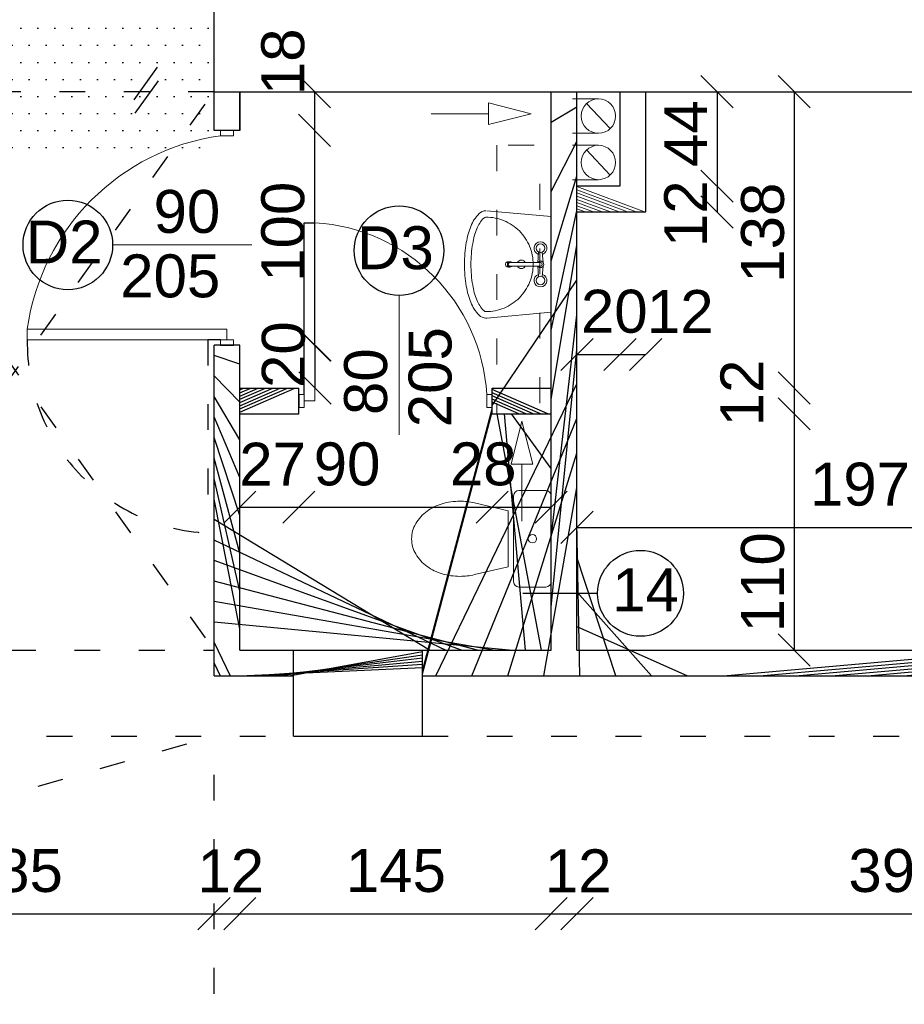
# Model space of a CAD drawing. Header units: millimetres. Extents: x 6197 to 108098, y 4257 to 29730.
# Tile 31 of 148: x 18577 to 18989, y 10653 to 11111. Entities that reach past the tile are written whole.
import ezdxf

# ---------------------------------------------------------------- set-up
doc = ezdxf.new("R2010")
doc.units = ezdxf.units.MM
doc.linetypes.add('ACAD_ISO03W100', pattern=[30, 12, -18])
doc.layers.add('wuposażenie 0.15', color=140, linetype='Continuous', lineweight=15)
doc.styles.get("Standard").update_dxf_attribs({"font": 'arial.ttf'})
doc.dimstyles.new('ISO-25', dxfattribs={"dimtxt": 2.5, "dimasz": 2.5, "dimexe": 1.25, "dimexo": 0.625, "dimtad": 1, "dimtxsty": 'Standard', "dimcen": 2.5, "dimadec": 0, "dimazin": 0, "dimtfac": 1, "dimtmove": 0, "dimatfit": 3, "dimfxl": 1, "dimarcsym": 0})

# ---------------------------------------------------------------- blocks, each defined once
blk = doc.blocks.new('_Oblique')
at = {"color": 0, "linetype": 'ByBlock', "lineweight": -2}
blk.add_line((-0.5, -0.5), (0.5, 0.5), dxfattribs=at)
blk = doc.blocks.new('*D649')
at = {"color": 0, "lineweight": -2, "transparency": 16777216}
blk.add_line((18482.33067375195, 10694.86880155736), (18667.3306744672, 10694.86880155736), dxfattribs=at)
at = {"layer": 'Defpoints', "color": 0, "transparency": 16777216}
for p in [(18482.33067375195, 10817.62654157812), (18667.3306744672, 10805.62654205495), (18667.3306744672, 10694.86880155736)]:
    blk.add_point(p, dxfattribs=at)
at = {"color": 0, "lineweight": -2, "transparency": 16777216, "xscale": 15, "yscale": 15, "zscale": 15, "rotation": 180}
blk.add_blockref('_Oblique', (18482.33067375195, 10694.86880155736), dxfattribs=at)
at = {"color": 0, "lineweight": -2, "transparency": 16777216, "xscale": 15, "yscale": 15, "zscale": 15}
blk.add_blockref('_Oblique', (18667.3306744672, 10694.86880155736), dxfattribs=at)
at = {"color": 0, "transparency": 16777216, "insert": (18573.6022537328, 10714.8588002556), "char_height": 20, "attachment_point": 5}
blk.add_mtext('185', dxfattribs=at)
blk = doc.blocks.new('*D650')
at = {"color": 0, "lineweight": -2, "transparency": 16777216}
blk.add_line((18667.33067494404, 10694.86880155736), (18679.3306744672, 10694.86880155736), dxfattribs=at)
at = {"layer": 'Defpoints', "color": 0, "transparency": 16777216}
for p in [(18667.33067494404, 10817.62654157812), (18679.3306744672, 10817.62654205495), (18679.3306744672, 10694.86880155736)]:
    blk.add_point(p, dxfattribs=at)
at = {"color": 0, "lineweight": -2, "transparency": 16777216, "xscale": 15, "yscale": 15, "zscale": 15, "rotation": 180}
blk.add_blockref('_Oblique', (18667.33067494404, 10694.86880155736), dxfattribs=at)
at = {"color": 0, "lineweight": -2, "transparency": 16777216, "xscale": 15, "yscale": 15, "zscale": 15}
blk.add_blockref('_Oblique', (18679.3306744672, 10694.86880155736), dxfattribs=at)
at = {"color": 0, "transparency": 16777216, "insert": (18675.10298233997, 10714.8588002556), "char_height": 20, "attachment_point": 5}
blk.add_mtext('12', dxfattribs=at)
blk = doc.blocks.new('*D651')
at = {"color": 0, "lineweight": -2, "transparency": 16777216}
blk.add_line((18679.3306744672, 10694.86880155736), (18824.33067470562, 10694.86880155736), dxfattribs=at)
at = {"layer": 'Defpoints', "color": 0, "transparency": 16777216}
for p in [(18679.3306744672, 10817.62654157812), (18824.33067470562, 10817.62654217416), (18824.33067470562, 10694.86880155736)]:
    blk.add_point(p, dxfattribs=at)
at = {"color": 0, "lineweight": -2, "transparency": 16777216, "xscale": 15, "yscale": 15, "zscale": 15, "rotation": 180}
blk.add_blockref('_Oblique', (18679.3306744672, 10694.86880155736), dxfattribs=at)
at = {"color": 0, "lineweight": -2, "transparency": 16777216, "xscale": 15, "yscale": 15, "zscale": 15}
blk.add_blockref('_Oblique', (18824.33067470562, 10694.86880155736), dxfattribs=at)
at = {"color": 0, "transparency": 16777216, "insert": (18752.00165849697, 10714.8588002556), "char_height": 20, "attachment_point": 5}
blk.add_mtext('145', dxfattribs=at)
blk = doc.blocks.new('*D652')
at = {"color": 0, "lineweight": -2, "transparency": 16777216}
blk.add_line((18824.33067470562, 10694.86880155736), (18836.33067470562, 10694.86880155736), dxfattribs=at)
at = {"layer": 'Defpoints', "color": 0, "transparency": 16777216}
for p in [(18824.33067470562, 10817.62654157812), (18836.33067470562, 10817.62654205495), (18836.33067470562, 10694.86880155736)]:
    blk.add_point(p, dxfattribs=at)
at = {"color": 0, "lineweight": -2, "transparency": 16777216, "xscale": 15, "yscale": 15, "zscale": 15, "rotation": 180}
blk.add_blockref('_Oblique', (18824.33067470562, 10694.86880155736), dxfattribs=at)
at = {"color": 0, "lineweight": -2, "transparency": 16777216, "xscale": 15, "yscale": 15, "zscale": 15}
blk.add_blockref('_Oblique', (18836.33067470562, 10694.86880155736), dxfattribs=at)
at = {"color": 0, "transparency": 16777216, "insert": (18836.89238339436, 10714.8588002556), "char_height": 20, "attachment_point": 5}
blk.add_mtext('12', dxfattribs=at)
blk = doc.blocks.new('*D653')
at = {"color": 0, "lineweight": -2, "transparency": 16777216}
blk.add_line((18836.33067470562, 10694.86880155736), (19234.33067399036, 10694.86880155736), dxfattribs=at)
at = {"layer": 'Defpoints', "color": 0, "transparency": 16777216}
for p in [(18836.33067470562, 10817.62654157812), (19234.33067399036, 10817.62654241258), (19234.33067399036, 10694.86880155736)]:
    blk.add_point(p, dxfattribs=at)
at = {"color": 0, "lineweight": -2, "transparency": 16777216, "xscale": 15, "yscale": 15, "zscale": 15, "rotation": 180}
blk.add_blockref('_Oblique', (18836.33067470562, 10694.86880155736), dxfattribs=at)
at = {"color": 0, "lineweight": -2, "transparency": 16777216, "xscale": 15, "yscale": 15, "zscale": 15}
blk.add_blockref('_Oblique', (19234.33067399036, 10694.86880155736), dxfattribs=at)
at = {"color": 0, "transparency": 16777216, "insert": (18986.04764133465, 10714.8588002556), "char_height": 20, "attachment_point": 5}
blk.add_mtext('397', dxfattribs=at)
blk = doc.blocks.new('*D632')
at = {"color": 0, "lineweight": -2, "transparency": 16777216}
blk.add_line((18679.33067470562, 10884.19722493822), (18706.8306744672, 10884.19722493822), dxfattribs=at)
at = {"layer": 'Defpoints', "color": 0, "transparency": 16777216}
for p in [(18679.33067470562, 10938.0868038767), (18706.8306744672, 10938.0868038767), (18706.8306744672, 10884.19722493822)]:
    blk.add_point(p, dxfattribs=at)
at = {"color": 0, "lineweight": -2, "transparency": 16777216, "xscale": 15, "yscale": 15, "zscale": 15, "rotation": 180}
blk.add_blockref('_Oblique', (18679.33067470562, 10884.19722493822), dxfattribs=at)
at = {"color": 0, "lineweight": -2, "transparency": 16777216, "xscale": 15, "yscale": 15, "zscale": 15}
blk.add_blockref('_Oblique', (18706.8306744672, 10884.19722493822), dxfattribs=at)
at = {"color": 0, "transparency": 16777216, "insert": (18694.57845598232, 10904.18722363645), "char_height": 20, "attachment_point": 5}
blk.add_mtext('27', dxfattribs=at)
blk = doc.blocks.new('*D633')
at = {"color": 0, "lineweight": -2, "transparency": 16777216}
blk.add_line((18706.8306744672, 10884.19722493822), (18796.8306744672, 10884.19722493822), dxfattribs=at)
at = {"layer": 'Defpoints', "color": 0, "transparency": 16777216}
for p in [(18706.8306744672, 10938.0868038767), (18796.8306744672, 10938.0868038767), (18796.8306744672, 10884.19722493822)]:
    blk.add_point(p, dxfattribs=at)
at = {"color": 0, "lineweight": -2, "transparency": 16777216, "xscale": 15, "yscale": 15, "zscale": 15, "rotation": 180}
blk.add_blockref('_Oblique', (18706.8306744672, 10884.19722493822), dxfattribs=at)
at = {"color": 0, "lineweight": -2, "transparency": 16777216, "xscale": 15, "yscale": 15, "zscale": 15}
blk.add_blockref('_Oblique', (18796.8306744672, 10884.19722493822), dxfattribs=at)
at = {"color": 0, "transparency": 16777216, "insert": (18729.26075321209, 10904.18722363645), "char_height": 20, "attachment_point": 5}
blk.add_mtext('90', dxfattribs=at)
blk = doc.blocks.new('*D634')
at = {"color": 0, "lineweight": -2, "transparency": 16777216}
blk.add_line((18796.8306744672, 10884.19722493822), (18824.3306744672, 10884.19722493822), dxfattribs=at)
at = {"layer": 'Defpoints', "color": 0, "transparency": 16777216}
for p in [(18796.8306744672, 10938.0868038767), (18824.3306744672, 10927.62654205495), (18824.3306744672, 10884.19722493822)]:
    blk.add_point(p, dxfattribs=at)
at = {"color": 0, "lineweight": -2, "transparency": 16777216, "xscale": 15, "yscale": 15, "zscale": 15, "rotation": 180}
blk.add_blockref('_Oblique', (18796.8306744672, 10884.19722493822), dxfattribs=at)
at = {"color": 0, "lineweight": -2, "transparency": 16777216, "xscale": 15, "yscale": 15, "zscale": 15}
blk.add_blockref('_Oblique', (18824.3306744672, 10884.19722493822), dxfattribs=at)
at = {"color": 0, "transparency": 16777216, "insert": (18792.66267472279, 10904.18722363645), "char_height": 20, "attachment_point": 5}
blk.add_mtext('28', dxfattribs=at)
blk = doc.blocks.new('*D635')
at = {"color": 0, "lineweight": -2, "transparency": 16777216}
blk.add_line((18714.07401257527, 11077.62654205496), (18714.07401257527, 11059.62654205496), dxfattribs=at)
at = {"layer": 'Defpoints', "color": 0, "transparency": 16777216}
for p in [(18679.33067446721, 11077.62654205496), (18679.33067446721, 11059.62654205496), (18714.07401257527, 11059.62654205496)]:
    blk.add_point(p, dxfattribs=at)
at = {"color": 0, "lineweight": -2, "transparency": 16777216, "xscale": 15, "yscale": 15, "zscale": 15}
for p, rotation in [((18714.07401257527, 11077.62654205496), 90), ((18714.07401257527, 11059.62654205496), 270)]:
    blk.add_blockref('_Oblique', p, dxfattribs=dict(at, rotation=rotation))
at = {"color": 0, "transparency": 16777216, "insert": (18699.45009785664, 11091.54062529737), "char_height": 20, "attachment_point": 5, "rotation": 90}
blk.add_mtext('18', dxfattribs=at)
blk = doc.blocks.new('*D636')
at = {"color": 0, "lineweight": -2, "transparency": 16777216}
blk.add_line((18714.07401400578, 11059.62654253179), (18714.07401400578, 10959.62654205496), dxfattribs=at)
at = {"layer": 'Defpoints', "color": 0, "transparency": 16777216}
for p in [(18679.33067399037, 11059.62654253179), (18679.33067470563, 10959.62654205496), (18714.07401400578, 10959.62654205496)]:
    blk.add_point(p, dxfattribs=at)
at = {"color": 0, "lineweight": -2, "transparency": 16777216, "xscale": 15, "yscale": 15, "zscale": 15}
for p, rotation in [((18714.07401400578, 11059.62654253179), 90), ((18714.07401400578, 10959.62654205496), 270)]:
    blk.add_blockref('_Oblique', p, dxfattribs=dict(at, rotation=rotation))
at = {"color": 0, "transparency": 16777216, "insert": (18699.4500973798, 11012.38731201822), "char_height": 20, "attachment_point": 5, "rotation": 90}
blk.add_mtext('100', dxfattribs=at)
blk = doc.blocks.new('*D637')
at = {"color": 0, "lineweight": -2, "transparency": 16777216}
blk.add_line((18714.33067780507, 10959.62654205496), (18714.33067780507, 10939.62654205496), dxfattribs=at)
at = {"layer": 'Defpoints', "color": 0, "transparency": 16777216}
for p in [(18679.33067446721, 10959.62654205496), (18679.33067446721, 10939.62654205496), (18714.33067780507, 10939.62654205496)]:
    blk.add_point(p, dxfattribs=at)
at = {"color": 0, "lineweight": -2, "transparency": 16777216, "xscale": 15, "yscale": 15, "zscale": 15}
for p, rotation in [((18714.33067780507, 10959.62654205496), 90), ((18714.33067780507, 10939.62654205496), 270)]:
    blk.add_blockref('_Oblique', p, dxfattribs=dict(at, rotation=rotation))
at = {"color": 0, "transparency": 16777216, "insert": (18699.70675831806, 10955.19471009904), "char_height": 20, "attachment_point": 5, "rotation": 90}
blk.add_mtext('20', dxfattribs=at)
blk = doc.blocks.new('*D642')
at = {"color": 0, "lineweight": -2, "transparency": 16777216}
blk.add_line((18836.33067470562, 10874.78303857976), (19034.33067422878, 10874.78303857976), dxfattribs=at)
at = {"layer": 'Defpoints', "color": 0, "transparency": 16777216}
for p in [(19034.33067422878, 10874.78303857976), (18836.33067470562, 10817.62654205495), (19034.33067422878, 10817.62654241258)]:
    blk.add_point(p, dxfattribs=at)
at = {"color": 0, "lineweight": -2, "transparency": 16777216, "xscale": 15, "yscale": 15, "zscale": 15, "rotation": 180}
blk.add_blockref('_Oblique', (18836.33067470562, 10874.78303857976), dxfattribs=at)
at = {"color": 0, "lineweight": -2, "transparency": 16777216, "xscale": 15, "yscale": 15, "zscale": 15}
blk.add_blockref('_Oblique', (19034.33067422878, 10874.78303857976), dxfattribs=at)
at = {"color": 0, "transparency": 16777216, "insert": (18968.14734345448, 10894.773037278), "char_height": 20, "attachment_point": 5}
blk.add_mtext('197', dxfattribs=at)
blk = doc.blocks.new('*D643')
at = {"color": 0, "lineweight": -2, "transparency": 16777216}
blk.add_line((18937.5082252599, 11077.62654217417), (18937.5082252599, 10939.62654181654), dxfattribs=at)
at = {"layer": 'Defpoints', "color": 0, "transparency": 16777216}
for p in [(18982.08789044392, 11077.62654217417), (18824.33067446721, 10939.62654181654), (18937.5082252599, 10939.62654181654)]:
    blk.add_point(p, dxfattribs=at)
at = {"color": 0, "lineweight": -2, "transparency": 16777216, "xscale": 15, "yscale": 15, "zscale": 15}
for p, rotation in [((18937.5082252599, 11077.62654217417), 90), ((18937.5082252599, 10939.62654181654), 270)]:
    blk.add_blockref('_Oblique', p, dxfattribs=dict(at, rotation=rotation))
at = {"color": 0, "transparency": 16777216, "insert": (18922.88431149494, 11011.97738465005), "char_height": 20, "attachment_point": 5, "rotation": 90}
blk.add_mtext('138', dxfattribs=at)
blk = doc.blocks.new('*D644')
at = {"color": 0, "lineweight": -2, "transparency": 16777216}
blk.add_line((18937.50822931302, 10939.62654205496), (18937.50822931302, 10927.62654205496), dxfattribs=at)
at = {"layer": 'Defpoints', "color": 0, "transparency": 16777216}
for p in [(18824.33067446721, 10939.62654205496), (18824.33067446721, 10927.62654205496), (18937.50822931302, 10927.62654205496)]:
    blk.add_point(p, dxfattribs=at)
at = {"color": 0, "lineweight": -2, "transparency": 16777216, "xscale": 15, "yscale": 15, "zscale": 15}
for p, rotation in [((18937.50822931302, 10939.62654205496), 90), ((18937.50822931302, 10927.62654205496), 270)]:
    blk.add_blockref('_Oblique', p, dxfattribs=dict(at, rotation=rotation))
at = {"color": 0, "transparency": 16777216, "insert": (18913.15074449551, 10937.37058516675), "char_height": 20, "attachment_point": 5, "rotation": 90}
blk.add_mtext('12', dxfattribs=at)
blk = doc.blocks.new('*D645')
at = {"color": 0, "lineweight": -2, "transparency": 16777216}
blk.add_line((18937.50822955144, 10927.62654205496), (18937.50822955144, 10817.62654765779), dxfattribs=at)
at = {"layer": 'Defpoints', "color": 0, "transparency": 16777216}
for p in [(18824.33067446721, 10927.62654205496), (18937.50822955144, 10817.62654765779), (18982.08789521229, 10817.62654765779)]:
    blk.add_point(p, dxfattribs=at)
at = {"color": 0, "lineweight": -2, "transparency": 16777216, "xscale": 15, "yscale": 15, "zscale": 15}
for p, rotation in [((18937.50822955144, 10927.62654205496), 90), ((18937.50822955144, 10817.62654765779), 270)]:
    blk.add_blockref('_Oblique', p, dxfattribs=dict(at, rotation=rotation))
at = {"color": 0, "transparency": 16777216, "insert": (18922.88431149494, 10849.22773524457), "char_height": 20, "attachment_point": 5, "rotation": 90}
blk.add_mtext('110', dxfattribs=at)
blk = doc.blocks.new('*D748')
at = {"color": 0, "lineweight": -2, "transparency": 16777216}
blk.add_line((18482.3306744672, 11165.42034002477), (18667.3306744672, 11165.42034002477), dxfattribs=at)
at = {"layer": 'Defpoints', "color": 0, "transparency": 16777216}
for p in [(18667.3306744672, 11165.42034002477), (18482.3306744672, 11077.62654193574), (18667.3306744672, 11077.6265337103)]:
    blk.add_point(p, dxfattribs=at)
at = {"color": 0, "lineweight": -2, "transparency": 16777216, "xscale": 15, "yscale": 15, "zscale": 15, "rotation": 180}
blk.add_blockref('_Oblique', (18482.3306744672, 11165.42034002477), dxfattribs=at)
at = {"color": 0, "lineweight": -2, "transparency": 16777216, "xscale": 15, "yscale": 15, "zscale": 15}
blk.add_blockref('_Oblique', (18667.3306744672, 11165.42034002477), dxfattribs=at)
at = {"color": 0, "transparency": 16777216, "insert": (18628.60188489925, 11185.41033872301), "char_height": 20, "attachment_point": 5}
blk.add_mtext('185', dxfattribs=at)
blk = doc.blocks.new('*D749')
at = {"color": 0, "lineweight": -2, "transparency": 16777216}
blk.add_line((18667.3306744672, 11165.62653788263), (18679.3306744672, 11165.62653788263), dxfattribs=at)
at = {"layer": 'Defpoints', "color": 0, "transparency": 16777216}
for p in [(18679.3306744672, 11165.62653788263), (18679.3306744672, 11145.6265337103), (18667.3306744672, 11077.8327397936)]:
    blk.add_point(p, dxfattribs=at)
at = {"color": 0, "lineweight": -2, "transparency": 16777216, "xscale": 15, "yscale": 15, "zscale": 15, "rotation": 180}
blk.add_blockref('_Oblique', (18667.3306744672, 11165.62653788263), dxfattribs=at)
at = {"color": 0, "lineweight": -2, "transparency": 16777216, "xscale": 15, "yscale": 15, "zscale": 15}
blk.add_blockref('_Oblique', (18679.3306744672, 11165.62653788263), dxfattribs=at)
at = {"color": 0, "transparency": 16777216, "insert": (18693.57013088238, 11185.61653658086), "char_height": 20, "attachment_point": 5}
blk.add_mtext('12', dxfattribs=at)
blk = doc.blocks.new('*D955')
at = {"color": 0, "lineweight": -2, "transparency": 16777216}
blk.add_line((18901.58125620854, 11077.62654205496), (18901.58125620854, 11033.62654205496), dxfattribs=at)
at = {"layer": 'Defpoints', "color": 0, "transparency": 16777216}
for p in [(18856.33067446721, 11077.62654205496), (18856.33067446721, 11033.62654205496), (18901.58125620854, 11033.62654205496)]:
    blk.add_point(p, dxfattribs=at)
at = {"color": 0, "lineweight": -2, "transparency": 16777216, "xscale": 15, "yscale": 15, "zscale": 15}
for p, rotation in [((18901.58125620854, 11077.62654205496), 90), ((18901.58125620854, 11033.62654205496), 270)]:
    blk.add_blockref('_Oblique', p, dxfattribs=dict(at, rotation=rotation))
at = {"color": 0, "transparency": 16777216, "insert": (18886.95734005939, 11058.11651214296), "char_height": 20, "attachment_point": 5, "rotation": 90}
blk.add_mtext('44', dxfattribs=at)
blk = doc.blocks.new('*D956')
at = {"color": 0, "lineweight": -2, "transparency": 16777216}
blk.add_line((18901.58125763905, 11033.62654253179), (18901.58125763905, 11021.62654217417), dxfattribs=at)
at = {"layer": 'Defpoints', "color": 0, "transparency": 16777216}
for p in [(18856.33067399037, 11033.62654253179), (18868.33067446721, 11021.62654217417), (18901.58125763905, 11021.62654217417)]:
    blk.add_point(p, dxfattribs=at)
at = {"color": 0, "lineweight": -2, "transparency": 16777216, "xscale": 15, "yscale": 15, "zscale": 15}
for p, rotation in [((18901.58125763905, 11033.62654253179), 90), ((18901.58125763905, 11021.62654217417), 270)]:
    blk.add_blockref('_Oblique', p, dxfattribs=dict(at, rotation=rotation))
at = {"color": 0, "transparency": 16777216, "insert": (18886.95733958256, 11020.76761003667), "char_height": 20, "attachment_point": 5, "rotation": 90}
blk.add_mtext('12', dxfattribs=at)
blk = doc.blocks.new('*D957')
at = {"color": 0, "lineweight": -2, "transparency": 16777216}
blk.add_line((18836.3306744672, 10955.27976735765), (18856.3306744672, 10955.27976735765), dxfattribs=at)
at = {"layer": 'Defpoints', "color": 0, "transparency": 16777216}
for p in [(18836.3306744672, 11033.62654205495), (18856.3306744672, 11033.62654205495), (18856.3306744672, 10955.27976735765)]:
    blk.add_point(p, dxfattribs=at)
at = {"color": 0, "lineweight": -2, "transparency": 16777216, "xscale": 15, "yscale": 15, "zscale": 15, "rotation": 180}
blk.add_blockref('_Oblique', (18836.3306744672, 10955.27976735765), dxfattribs=at)
at = {"color": 0, "lineweight": -2, "transparency": 16777216, "xscale": 15, "yscale": 15, "zscale": 15}
blk.add_blockref('_Oblique', (18856.3306744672, 10955.27976735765), dxfattribs=at)
at = {"color": 0, "transparency": 16777216, "insert": (18853.71051841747, 10975.26976605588), "char_height": 20, "attachment_point": 5}
blk.add_mtext('20', dxfattribs=at)
blk = doc.blocks.new('*D958')
at = {"color": 0, "lineweight": -2, "transparency": 16777216}
blk.add_line((18856.3306744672, 10955.27976735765), (18868.3306744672, 10955.27976735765), dxfattribs=at)
at = {"layer": 'Defpoints', "color": 0, "transparency": 16777216}
for p in [(18856.3306744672, 11033.62654205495), (18868.3306744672, 11033.62654217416), (18868.3306744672, 10955.27976735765)]:
    blk.add_point(p, dxfattribs=at)
at = {"color": 0, "lineweight": -2, "transparency": 16777216, "xscale": 15, "yscale": 15, "zscale": 15, "rotation": 180}
blk.add_blockref('_Oblique', (18856.3306744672, 10955.27976735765), dxfattribs=at)
at = {"color": 0, "lineweight": -2, "transparency": 16777216, "xscale": 15, "yscale": 15, "zscale": 15}
blk.add_blockref('_Oblique', (18868.3306744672, 10955.27976735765), dxfattribs=at)
at = {"color": 0, "transparency": 16777216, "insert": (18884.45128088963, 10975.26976605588), "char_height": 20, "attachment_point": 5}
blk.add_mtext('12', dxfattribs=at)

msp = doc.modelspace()

# ---------------------------------------------------------------- hatches: boundary and pattern name
h = msp.add_hatch()
h.set_pattern_fill('DOTS', color=256, scale=5)
h.set_pattern_definition([(0, (-1177844323.7111, -935728472.6591815), (3.96875, 7.9375), [0, -7.9375])])
h.paths.add_polyline_path([(18667.3306744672, 11077.62654193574), (18667.3306744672, 11077.62654205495), (18667.3306744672, 11145.62654193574), (18482.3306744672, 11145.62654193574), (18482.3306744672, 11077.62654193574)])
h = msp.add_hatch()
h.set_pattern_fill('ANSI31', color=256, scale=5)
h.set_pattern_definition([(45, (-1177844323.7111, -935728472.6591815), (-11.22532015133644, 11.22532015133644), [])])
h.paths.add_polyline_path([(18679.33067470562, 10959.62654205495), (18667.33067470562, 10959.62654205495), (18667.3306744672, 10805.62654205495), (18704.33067399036, 10805.62654205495), (18704.33067399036, 10817.62654205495), (18679.3306744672, 10817.62654205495)])
h.paths.add_polyline_path([(19034.33067422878, 10817.62654193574), (18836.3306744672, 10817.62654205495), (18836.3306744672, 11077.62654205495), (18824.3306744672, 11077.62654205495), (18824.3306744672, 10817.62654217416), (18764.33067399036, 10817.62654205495), (18764.33067399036, 10805.62654205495), (19034.33067422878, 10805.62654205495)])
h.paths.add_polyline_path([(18824.3306744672, 10939.62654205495), (18796.8306744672, 10939.62654205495), (18796.8306744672, 10927.62654205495), (18824.3306744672, 10927.62654205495)], flags=17)
h.paths.add_polyline_path([(18706.8306744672, 10939.62654205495), (18679.33067470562, 10939.62654205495), (18679.33067470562, 10927.62654205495), (18706.8306744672, 10927.62654205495)])
h.paths.add_polyline_path([(19184.33067399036, 10817.62654193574), (19174.33067422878, 10817.62654193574), (19134.33067422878, 10817.62654193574), (19134.33067422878, 10805.62654205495), (19184.33067399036, 10805.62654193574)])
at = {"lineweight": 20}
h = msp.add_hatch(dxfattribs=at)
h.set_pattern_fill('ANSI31', color=256, scale=5)
h.set_pattern_definition([(45, (-1177847975.024424, -935728256.6591811), (-11.22532015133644, 11.22532015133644), [])])
h.paths.add_polyline_path([(18836.3306744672, 11033.62654217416), (18856.3306744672, 11033.62654205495), (18856.3306744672, 11077.62654205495), (18868.33067422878, 11077.62654205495), (18868.3306744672, 11021.62654217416), (18836.3306744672, 11021.62654217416)])

# ---------------------------------------------------------------- linework, layer by layer
at = {"lineweight": 30}
for p, q in [((18667.3306744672, 11077.6265337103), (18667.3306744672, 11145.6265337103)), ((18667.3306744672, 11077.62654205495), (19234.33067399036, 11077.62654193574)), ((18667.33067422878, 11059.62654193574), (18667.3306744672, 11077.62654205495)), ((18679.3306744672, 11059.62654205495), (18679.3306744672, 11077.62654205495)), ((18824.3306744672, 10817.62654193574), (18824.3306744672, 11077.62654205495)), ((18836.3306744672, 10817.62654193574), (18836.3306744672, 11077.62654205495)), ((18856.3306744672, 11077.62654205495), (18856.3306744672, 11033.62654205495)), ((18868.3306744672, 11021.62654217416), (18868.33067422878, 11077.62654217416)), ((18679.3306744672, 11059.62654205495), (18667.3306744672, 11059.62654205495)), ((18856.3306744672, 11033.62654205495), (18836.3306744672, 11033.62654217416)), ((18836.3306744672, 11021.62654217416), (18868.3306744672, 11021.62654217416)), ((18667.3306744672, 10805.62654217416), (18667.33067470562, 10959.62654193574)), ((18679.3306744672, 10959.62654205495), (18667.3306744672, 10959.62654205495)), ((18679.3306744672, 10817.62654205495), (18679.33067470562, 10959.62654205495)), ((18679.3306744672, 10939.62654205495), (18706.8306744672, 10939.62654205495)), ((18706.8306744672, 10927.62654205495), (18706.8306744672, 10939.62654217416)), ((18796.8306744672, 10939.62654205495), (18824.3306744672, 10939.62654205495)), ((18796.8306744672, 10927.62654205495), (18796.8306744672, 10939.62654217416)), ((18679.3306744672, 10927.62654205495), (18706.8306744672, 10927.62654205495)), ((18796.8306744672, 10927.62654205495), (18824.3306744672, 10927.62654205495)), ((18679.3306744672, 10817.62654205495), (18704.33067399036, 10817.62654205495)), ((18704.33067399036, 10817.62654193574), (18764.33067399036, 10817.62654193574)), ((18704.33067399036, 10777.62654193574), (18704.33067399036, 10817.62654193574)), ((18764.33067399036, 10777.62654193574), (18764.33067399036, 10817.62654193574)), ((18764.33067399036, 10817.62654205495), (18824.33067470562, 10817.62654217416)), ((18836.33067470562, 10817.62654205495), (19034.33067422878, 10817.62654193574)), ((18667.3306744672, 10805.62654205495), (18704.33067399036, 10805.62654205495)), ((18764.33067399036, 10805.62654205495), (19034.33067422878, 10805.62654205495)), ((18704.33067399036, 10777.62654193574), (18764.33067399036, 10777.62654193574))]:
    msp.add_line(p, q, dxfattribs=at)
at = {"color": 1}
for p, q in [((18630.07444721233, 11073.8370207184), (18640.94199138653, 11088.98535844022)), ((18630.61126571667, 11067.57826288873), (18641.47880989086, 11082.72660061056))]:
    msp.add_line(p, q, dxfattribs=at)
at = {"linetype": 'ACAD_ISO03W100'}
for p, q in [((18667.3306744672, 11077.62654193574), (18482.3306744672, 11077.62654193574)), ((18482.33067375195, 10817.62654157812), (18667.33067399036, 11077.62654169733)), ((18664.39738279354, 10962.12654205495), (18664.39738279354, 10872.12654205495)), ((18037.33067494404, 10597.62654193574), (18667.33067494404, 10777.62654193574)), ((18667.33067494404, 10597.62654193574), (18667.33067494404, 10777.62654193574))]:
    msp.add_line(p, q, dxfattribs=at)
for p, q in [((18679.3306744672, 11077.62654205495), (18679.3306744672, 11059.62654205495)), ((18709.3306744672, 10936.62654217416), (18709.3306744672, 11016.62654217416)), ((18709.3306744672, 11016.62654217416), (18714.3306744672, 11016.62654217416)), ((18670.3306744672, 10962.12654205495), (18664.39738279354, 10962.12654205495)), ((18670.3306744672, 10959.62654205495), (18676.3306744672, 10959.62654205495)), ((18706.8306744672, 10936.62654217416), (18706.8306744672, 10930.62654217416)), ((18845.91026478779, 10844.05724092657), (18811.12118917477, 10844.05724092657))]:
    msp.add_line(p, q)
at = {"lineweight": 20}
for p, q in [((18836.3306744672, 11077.62654205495), (18856.3306744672, 11077.62654205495)), ((18856.3306744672, 11077.62654205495), (18856.3306744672, 11033.62654205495)), ((18795.06021529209, 11067.38322659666), (18795.06021529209, 11072.38322659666)), ((18815.06021529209, 11067.38322659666), (18795.06021529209, 11072.38322659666)), ((18851.81000906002, 11060.43567093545), (18840.8513401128, 11072.09361120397)), ((18768.50338941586, 11067.38322659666), (18795.06021529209, 11067.38322659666)), ((18795.06021529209, 11067.38322659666), (18795.06021529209, 11062.38322659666)), ((18815.06021529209, 11067.38322659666), (18795.06021529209, 11062.38322659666)), ((18670.3306744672, 11057.12654205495), (18670.3306744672, 11059.62654205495)), ((18676.3306744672, 11057.12654205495), (18676.3306744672, 11059.62654205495)), ((18673.3306744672, 11057.12654205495), (18670.3306744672, 11057.12654205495)), ((18673.3306744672, 11057.12654205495), (18676.3306744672, 11057.12654205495)), ((18851.8100088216, 11038.83311995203), (18840.8513401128, 11050.49106033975)), ((18856.3306744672, 11033.62654205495), (18836.3306744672, 11033.62654205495)), ((18709.3306744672, 10936.62654217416), (18709.3306744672, 11016.62654217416)), ((18714.3306744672, 11016.62654122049), (18714.3306744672, 10933.62654217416)), ((18620.06251793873, 11006.28277071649), (18684.97402602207, 11006.28277071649)), ((18753.48690324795, 10917.858725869), (18753.48690324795, 10982.77023383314)), ((18580.3306744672, 10962.12654205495), (18580.3306744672, 10967.12654205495)), ((18580.3306744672, 10967.12654205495), (18673.3306744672, 10967.12654205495)), ((18673.3306744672, 10962.12654205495), (18673.3306744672, 10967.12654205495)), ((18670.3306744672, 10962.12654205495), (18580.3306744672, 10962.12654205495)), ((18673.3306744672, 10962.12654205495), (18670.3306744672, 10962.12654205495)), ((18670.3306744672, 10962.12654205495), (18670.3306744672, 10959.62654205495)), ((18673.3306744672, 10962.12654205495), (18676.3306744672, 10962.12654205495)), ((18676.3306744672, 10962.12654205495), (18676.3306744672, 10959.62654205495)), ((18709.3306744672, 10936.62654217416), (18706.8306744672, 10936.62654217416)), ((18709.3306744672, 10933.62654217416), (18709.3306744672, 10936.62654217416)), ((18794.3306744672, 10933.62654217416), (18794.3306744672, 10936.62654217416)), ((18794.3306744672, 10936.62654217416), (18796.8306744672, 10936.62654217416)), ((18709.3306744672, 10930.62654217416), (18706.8306744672, 10930.62654217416)), ((18709.3306744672, 10933.62654217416), (18714.3306744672, 10933.62654217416)), ((18709.3306744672, 10933.62654217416), (18709.3306744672, 10930.62654217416)), ((18794.3306744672, 10933.62654217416), (18794.3306744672, 10930.62654217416)), ((18794.3306744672, 10930.62654217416), (18796.8306744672, 10930.62654217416)), ((18810.73333412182, 10924.16629275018), (18805.73333412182, 10904.16629275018)), ((18810.73333412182, 10924.16629275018), (18815.73333412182, 10904.16629275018)), ((18810.73333412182, 10904.16629275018), (18805.73333412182, 10904.16629275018)), ((18810.73333412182, 10877.60946687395), (18810.73333412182, 10904.16629275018)), ((18810.73333412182, 10904.16629275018), (18815.73333412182, 10904.16629275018))]:
    msp.add_line(p, q, dxfattribs=at)
at = {"linetype": 'ACAD_ISO03W100', "lineweight": 20}
for p, q in [((18846.3306744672, 11074.26464101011), (18824.3306744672, 11074.2646408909)), ((18846.3306744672, 11058.26464101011), (18824.3306744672, 11058.2646408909)), ((18798.96898466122, 11052.66209014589), (18798.96898466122, 10927.62654205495)), ((18846.3306744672, 11052.66209014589), (18798.96898466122, 11052.66209014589)), ((18846.3306744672, 11036.66209014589), (18818.96898466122, 11036.66209014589)), ((18818.96898466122, 11034.66209014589), (18818.96898466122, 10927.62654205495))]:
    msp.add_line(p, q, dxfattribs=at)
at = {"linetype": 'ACAD_ISO03W100', "lineweight": 30}
for p, q in [((18482.3306744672, 10817.62654217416), (18667.3306744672, 10817.62654217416)), ((18259.33067399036, 10777.62654193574), (18704.33067399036, 10777.62654193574)), ((18764.33067399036, 10777.62654193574), (19184.33067399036, 10777.62654193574))]:
    msp.add_line(p, q, dxfattribs=at)
at = {"linetype": 'ACAD_ISO03W100'}
msp.add_lwpolyline([(18482.33067375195, 11077.62654169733), (18667.33067399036, 10817.62654730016)], dxfattribs=at)
at = {"lineweight": 20}
for centre in [(18846.3306744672, 11066.26464101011), (18846.3306744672, 11044.66209014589)]:
    msp.add_circle(centre, 8, dxfattribs=at)
for centre, radius in [((18599.20402461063, 11006.28277071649), 20.85849344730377), ((18753.48690324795, 11003.62872728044), 20.85849344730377), ((18865.91026478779, 10844.05724092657), 20)]:
    msp.add_circle(centre, radius)
for centre, radius, start, end in [((18684.92212897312, 10952.53508599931), 105.6043689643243, 97.94200749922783, 172.0579925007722), ((18709.21151929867, 10931.50738593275), 85.27295196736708, 3.441684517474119, 86.558329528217)]:
    msp.add_arc(centre, radius, start, end, dxfattribs=at)
at = {"linetype": 'ACAD_ISO03W100'}
msp.add_arc((18668.97559410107, 10960.66521855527), 88.65696394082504, 179.055553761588, 267.0399548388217, dxfattribs=at)
at = {"layer": 'wuposażenie 0.15', "color": 0}
for p, q in [((18818.0916283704, 10998.08239301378), (18818.45544391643, 11002.93326743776)), ((18820.20039325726, 11002.93326743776), (18820.56420880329, 10998.08239301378)), ((18805.12778955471, 10995.98293074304), (18804.24778967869, 10995.98293074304)), ((18818.45544391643, 10991.53259404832), (18818.0916283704, 10996.3834684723)), ((18820.20039325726, 10991.53259404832), (18820.56420880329, 10996.3834684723))]:
    msp.add_line(p, q, dxfattribs=at)
for points in [[(18794.37104135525, 11022.21433385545), (18824.3306744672, 11019.47377678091), (18824.3306744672, 10974.99208470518), (18794.37104135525, 10972.25152763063, -0.02280923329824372), (18793.96359139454, 10972.23293074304, -0.2034527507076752), (18790.74610930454, 10973.59867426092, -0.09716323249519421), (18786.89252358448, 10979.55526121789, -0.05413092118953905), (18784.80235677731, 10987.03912314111, -0.04107152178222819), (18783.96359139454, 10997.23293074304, -0.04107152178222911), (18784.80235677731, 11007.42673834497, -0.05413092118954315), (18786.89252358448, 11014.91060026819, -0.09716323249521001), (18790.74610930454, 11020.86718722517, -0.2034527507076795), (18793.96359139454, 11022.23293074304, -0.2034527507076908)], [(18794.09775739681, 10975.23905440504, -0.02280923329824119), (18793.96359139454, 10975.23293074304, -0.2034527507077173), (18792.9041321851, 10975.6826456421, -0.09716323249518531), (18789.67795377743, 10980.66943319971, -0.05413092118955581), (18787.76200800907, 10987.52949424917, -0.04107152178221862), (18786.96359139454, 10997.23293074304, -0.04107152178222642), (18787.76200800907, 11006.93636723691, -0.05413092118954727), (18789.67795377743, 11013.79642828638, -0.09716323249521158), (18792.9041321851, 11018.78321584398, -0.2034527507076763), (18793.96359139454, 11019.23293074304, -0.0984914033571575), (18802.38262706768, 11017.55828043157, -0.098491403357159), (18809.51994067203, 11012.78927990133, -0.09849140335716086), (18814.28894120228, 11005.65196629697, -0.09849140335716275), (18815.96359139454, 10997.23293074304, -0.09849140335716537), (18814.28894120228, 10988.81389518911, -0.09849140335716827), (18809.51994067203, 10981.67658158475, -0.09849140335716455), (18802.38262706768, 10976.90758105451, -0.09849140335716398), (18793.96359139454, 10975.23293074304)], [(18805.12778955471, 10998.48293074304), (18804.24778967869, 10998.48293074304, 0.1045459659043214), (18803.80391365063, 10998.3890941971, 0.1007964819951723), (18803.42056590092, 10998.1168142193, 0.09591071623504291), (18803.16810375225, 10997.71507867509, 0.09272044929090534), (18803.07791858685, 10997.23293074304, 0.09272044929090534), (18803.16810375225, 10996.75078281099, 0.09591071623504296), (18803.42056590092, 10996.34904726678, 0.1007964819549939), (18803.80391365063, 10996.07676728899)], [(18804.68391376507, 10998.3890941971, 0.1007964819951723), (18804.30056601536, 10998.1168142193, 0.09591071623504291), (18804.04810386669, 10997.71507867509)], [(18805.9855821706, 10998.08293076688, 0.009141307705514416), (18805.95501333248, 10998.1168142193, 0.1007964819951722), (18805.57166558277, 10998.3890941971, 0.1045459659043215), (18805.12778955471, 10998.48293074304, 0.1045459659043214), (18804.68391376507, 10998.3890941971)], [(18803.95791870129, 10997.23293074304, 0.09272044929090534), (18804.04810386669, 10996.75078281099, 0.09591071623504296), (18804.30056601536, 10996.34904726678, 0.1007964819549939), (18804.68391376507, 10996.07676728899)], [(18804.68391376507, 10996.07676728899, 0.1045459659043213), (18805.12778955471, 10995.98293074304, 0.1045459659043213), (18805.57166558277, 10996.07676728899, 0.1007964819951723), (18805.95501333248, 10996.34904726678)], [(18804.84580093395, 10996.44254382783, 0.1045459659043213), (18805.12778955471, 10996.3829307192), (18819.32791858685, 10996.3829307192, 0.9999999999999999), (18819.32791858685, 10998.08293076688), (18805.12778955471, 10998.08293076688, 0.1045459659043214), (18804.84580093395, 10998.02331765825)], [(18761.22865086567, 10876.52331801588, 0.1321381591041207), (18759.3306744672, 10869.46692832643, 0.1321381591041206), (18761.22865086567, 10862.41053863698)], [(18773.48490220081, 10853.17564972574, 0.0720393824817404), (18781.8306744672, 10851.96692832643, 0.05824006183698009), (18788.61422949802, 10852.75976689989)]]:
    msp.add_lwpolyline(points, format="xyb", dxfattribs=at)
msp.add_lwpolyline([(18806.8306744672, 10889.46692832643), (18806.8306744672, 10849.46692832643, 0.414213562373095), (18809.3306744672, 10846.96692832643), (18821.8306744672, 10846.96692832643, 0.414213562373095), (18824.3306744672, 10849.46692832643), (18824.3306744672, 10889.46692832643, 0.414213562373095), (18821.8306744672, 10891.96692832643), (18809.3306744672, 10891.96692832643, 0.414213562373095)], format="xyb", close=True, dxfattribs=at)
msp.add_lwpolyline([(18788.61422949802, 10852.75976689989), (18804.3476417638, 10856.39346190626), (18804.3476417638, 10882.5403947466), (18788.61422949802, 10886.17408975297)], dxfattribs=at)
for centre, radius in [((18819.32791858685, 11004.73293074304), 1.999999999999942), ((18819.32791858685, 10989.73293074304), 1.999999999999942), ((18815.5806744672, 10869.46692832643), 1.959448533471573)]:
    msp.add_circle(centre, radius, dxfattribs=at)
for centre, radius, start, end in [((18819.32791858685, 11004.73293074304), 2.999999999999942, 288.4795441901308, 251.5204558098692), ((18810.46359139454, 10997.23293074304), 1.999999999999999, 25.15066144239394, 154.849338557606), ((18819.32791858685, 10997.23293074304), 1.499999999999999, 214.5181087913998, 145.4818912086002), ((18804.24778967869, 10997.07968481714), 1.096754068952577, 246.1265482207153, 270), ((18805.29183918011, 10997.23293074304), 1.333920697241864, 158.8106292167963, 180), ((18805.29183918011, 10997.23293074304), 0.9339206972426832, 158.8106292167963, 180), ((18805.29183918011, 10997.23293074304), 0.933920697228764, 180, 201.1893707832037), ((18805.211862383, 10997.26393469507), 0.8481445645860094, 136.8965483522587, 158.8106292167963), ((18805.211862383, 10997.20192679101), 0.8481445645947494, 201.1893707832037, 223.1034516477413), ((18805.16069990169, 10997.3118174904), 0.7780705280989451, 113.8734517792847, 136.8965483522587), ((18805.16069990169, 10997.15404399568), 0.7780705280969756, 223.1034516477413, 246.1265482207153), ((18805.04371696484, 10997.20192679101), 1.248144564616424, 316.8965483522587, 318.9915136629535), ((18810.46359139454, 10997.23293074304), 1.999999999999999, 205.150661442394, 334.8493385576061), ((18819.32791858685, 10989.73293074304), 2.999999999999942, 108.4795441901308, 71.52045580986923), ((18780.09760266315, 10863.40794738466), 23.30797943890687, 106.4817268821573, 125.5376857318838), ((18781.8306744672, 10857.55033990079), 29.41658841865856, 90, 106.4817268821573), ((18781.8306744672, 10857.55033990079), 29.41658841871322, 76.66741147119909, 90), ((18777.44758230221, 10867.11797615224), 18.74871177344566, 125.5376857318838, 149.8905922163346), ((18777.44758230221, 10871.81588050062), 18.74871177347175, 210.1094077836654, 234.4623142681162), ((18780.09760266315, 10875.5259092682), 23.30797943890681, 234.4623142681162, 253.5182731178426)]:
    msp.add_arc(centre, radius, start, end, dxfattribs=at)

# ---------------------------------------------------------------- texts
at = {"lineweight": 20, "char_height": 20, "attachment_point": 3}
for s, insert in [('90', (18670.2121613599, 11031.88135012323)), ('205', (18670.2121613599, 11001.87188848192))]:
    msp.add_mtext_dynamic_manual_height_columns(s, width=37.211574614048, gutter_width=12.5, heights=[0], dxfattribs=dict(at, insert=insert))
for s, width, insert, char_height, attachment_point in [('D2', 68.36028754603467, (18615.37580686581, 11017.634765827), 20, 3), ('D3', 68.36028754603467, (18769.65868550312, 11014.98072239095), 20, 3), ('14', 68.36028754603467, (18852.72439437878, 10855.68113418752), 20, 1), ('\\pi219.97971;POWIERZCHNIA RAZEM ', 838.2029432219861, (15737.12236314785, 10722.46917887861), 25, 1)]:
    msp.add_mtext_dynamic_manual_height_columns(s, width=width, gutter_width=12.5, heights=[0], dxfattribs=dict(insert=insert, char_height=char_height, attachment_point=attachment_point))
at = {"lineweight": 20, "char_height": 20, "attachment_point": 3, "rotation": 90.00000000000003}
for s, insert in [('205', (18757.89778548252, 10968.00836929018)), ('80', (18727.88832384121, 10958.1424409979))]:
    msp.add_mtext_dynamic_manual_height_columns(s, width=37.211574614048, gutter_width=12.5, heights=[0], dxfattribs=dict(at, insert=insert))

# ---------------------------------------------------------------- dimensions: what is measured, and where the dimension line sits
for base, p1, p2, picture, middle in [((18667.3306744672, 11165.42034002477), (18482.3306744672, 11077.62654193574), (18667.3306744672, 11077.6265337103), '*D748', (18628.60188489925, 11185.41033872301)), ((18679.3306744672, 11165.62653788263), (18667.3306744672, 11077.8327397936), (18679.3306744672, 11145.6265337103), '*D749', (18693.57013088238, 11185.61653658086)), ((18796.8306744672, 10884.19722493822), (18706.8306744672, 10938.0868038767), (18796.8306744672, 10938.0868038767), '*D633', (18729.26075321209, 10904.18722363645)), ((18667.3306744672, 10694.86880155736), (18482.33067375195, 10817.62654157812), (18667.3306744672, 10805.62654205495), '*D649', (18573.6022537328, 10714.8588002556)), ((18679.3306744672, 10694.86880155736), (18667.33067494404, 10817.62654157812), (18679.3306744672, 10817.62654205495), '*D650', (18675.10298233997, 10714.8588002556)), ((18824.33067470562, 10694.86880155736), (18679.3306744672, 10817.62654157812), (18824.33067470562, 10817.62654217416), '*D651', (18752.00165849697, 10714.8588002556)), ((18836.33067470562, 10694.86880155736), (18824.33067470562, 10817.62654157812), (18836.33067470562, 10817.62654205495), '*D652', (18836.89238339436, 10714.8588002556))]:
    dim = msp.add_linear_dim(base=base, p1=p1, p2=p2, dimstyle='ISO-25', override={"dimtxt": 20, "dimasz": 15, "dimblk1": 'Oblique', "dimblk2": 'Oblique', "dimsah": 1, "dimse1": 1, "dimse2": 1, "dimtmove": 2})
    dim.commit()
    dim.dimension.update_dxf_attribs({"geometry": picture, "text_midpoint": middle, "dimtype": 160})
for base, p1, p2, picture, middle in [((18714.07401257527, 11059.62654205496), (18679.3306744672, 11077.62654205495), (18679.3306744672, 11059.62654205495), '*D635', (18699.45009785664, 11091.54062529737)), ((18937.5082252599, 10939.62654181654), (18982.08789044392, 11077.62654217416), (18824.3306744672, 10939.62654181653), '*D643', (18922.88431149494, 11011.97738465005)), ((18901.58125620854, 11033.62654205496), (18856.3306744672, 11077.62654205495), (18856.3306744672, 11033.62654205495), '*D955', (18886.95734005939, 11058.11651214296)), ((18714.07401400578, 10959.62654205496), (18679.33067399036, 11059.62654253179), (18679.33067470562, 10959.62654205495), '*D636', (18699.4500973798, 11012.38731201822)), ((18901.58125763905, 11021.62654217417), (18856.33067399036, 11033.62654253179), (18868.3306744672, 11021.62654217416), '*D956', (18886.95733958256, 11020.76761003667)), ((18714.33067780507, 10939.62654205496), (18679.3306744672, 10959.62654205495), (18679.3306744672, 10939.62654205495), '*D637', (18699.70675831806, 10955.19471009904)), ((18937.50822931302, 10927.62654205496), (18824.3306744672, 10939.62654205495), (18824.3306744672, 10927.62654205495), '*D644', (18913.15074449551, 10937.37058516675)), ((18937.50822955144, 10817.62654765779), (18824.3306744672, 10927.62654205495), (18982.08789521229, 10817.62654765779), '*D645', (18922.88431149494, 10849.22773524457))]:
    dim = msp.add_linear_dim(base=base, p1=p1, p2=p2, angle=90, dimstyle='ISO-25', override={"dimtxt": 20, "dimasz": 15, "dimblk1": 'Oblique', "dimblk2": 'Oblique', "dimsah": 1, "dimse1": 1, "dimse2": 1, "dimtmove": 2})
    dim.commit()
    dim.dimension.update_dxf_attribs({"geometry": picture, "text_midpoint": middle, "dimtype": 160})
for base, p1, p2, text, picture, middle in [((18856.3306744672, 10955.27976735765), (18836.3306744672, 11033.62654205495), (18856.3306744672, 11033.62654205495), '20', '*D957', (18853.71051841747, 10975.26976605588)), ((18868.3306744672, 10955.27976735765), (18856.3306744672, 11033.62654205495), (18868.3306744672, 11033.62654217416), '12', '*D958', (18884.45128088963, 10975.26976605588)), ((18706.8306744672, 10884.19722493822), (18679.33067470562, 10938.0868038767), (18706.8306744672, 10938.0868038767), '27', '*D632', (18694.57845598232, 10904.18722363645)), ((18824.3306744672, 10884.19722493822), (18796.8306744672, 10938.0868038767), (18824.3306744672, 10927.62654205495), '28', '*D634', (18792.66267472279, 10904.18722363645)), ((19034.33067422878, 10874.78303857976), (18836.33067470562, 10817.62654205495), (19034.33067422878, 10817.62654241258), '197', '*D642', (18968.14734345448, 10894.773037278)), ((19234.33067399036, 10694.86880155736), (18836.33067470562, 10817.62654157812), (19234.33067399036, 10817.62654241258), '397', '*D653', (18986.04764133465, 10714.8588002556))]:
    dim = msp.add_linear_dim(base=base, p1=p1, p2=p2, text=text, dimstyle='ISO-25', override={"dimtxt": 20, "dimasz": 15, "dimblk1": 'Oblique', "dimblk2": 'Oblique', "dimsah": 1, "dimse1": 1, "dimse2": 1, "dimtmove": 2})
    dim.commit()
    dim.dimension.update_dxf_attribs({"geometry": picture, "text_midpoint": middle, "dimtype": 160})

doc.saveas('drawing.dxf')
